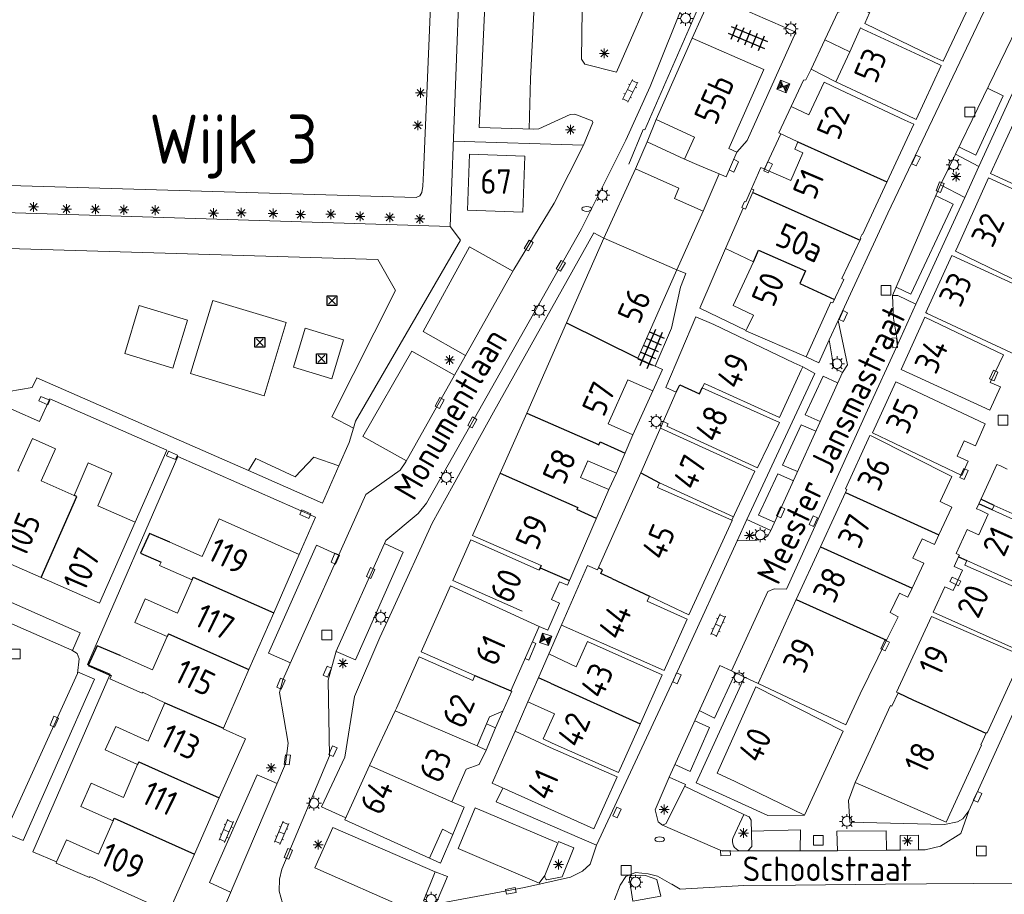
# Model space of a CAD drawing. Extents: x 168769 to 512904, y 516715 to 1559940.
# Tile 44 of 186: x 168934 to 169034, y 519333 to 519422. Entities that reach past the tile are written whole.
import ezdxf

# ---------------------------------------------------------------- set-up
doc = ezdxf.new("R2010")
doc.units = 0
doc.header["$MEASUREMENT"] = 0
doc.layers.get('0').update_dxf_attribs({"linetype": 'CONTINUOUS'})
for name, color, linetype, lineweight in [('B01_HOOFDGEBOUW', 10, 'CONTINUOUS', 0), ('B02_bijgebouw', 12, 'CONTINUOUS', 0), ('B07_scheidingsmuur', 14, 'CONTINUOUS', 25), ('Q04_wegmarkering', 7, 'CONTINUOUS', 0), ('Q21_LANTAARNPAAL', 7, 'CONTINUOUS', 18), ('Q23_kolk', 7, 'CONTINUOUS', 18), ('Q26_BOOM', 7, 'CONTINUOUS', 18), ('Q28_rioolput', 7, 'CONTINUOUS', 18), ('Q723_RIOOLPUT_DWA', 32, 'CONTINUOUS', 18), ('Q92_BRANDKRAAN', 7, 'CONTINUOUS', 0), ('S02_symb_open_verh', 7, 'CONTINUOUS', 13), ('T01_Muur', 10, 'CONTINUOUS', 0), ('T03_HEK', 34, 'CONTINUOUS', 0), ('T51_CULTUURSCHEIDING', 3, 'CONTINUOUS', 0), ('V00_kant_verharding', 252, 'CONTINUOUS', 0), ('V02_Kant_open_verh', 253, 'CONTINUOUS', 0), ('V06_kant_onverhard', 254, 'CONTINUOUS', 13), ('Z08_Streeknaam', 5, 'CONTINUOUS', 0)]:
    doc.layers.add(name, color=color, linetype=linetype, lineweight=lineweight)
for name, color, linetype in [('B11_dakrand_hoofdgebouw', 20, 'CONTINUOUS'), ('Q34_Speelwerktuig', 32, 'CONTINUOUS'), ('S03_Tegels', 7, 'CONTINUOUS'), ('Z02_Huisnummer', 253, 'CONTINUOUS'), ('Z06_STRAATNAAM', 7, 'CONTINUOUS')]:
    doc.layers.add(name, color=color, linetype=linetype)
doc.styles.add('ISOCP', font='isocp.shx', dxfattribs={"height": 1.8})

# ---------------------------------------------------------------- blocks, each defined once
blk = doc.blocks.new('Q26')
at = {"color": 0}
for p, q in [((-1, 0), (1, 0)), ((-0.7, 0.7), (0.7, -0.7)), ((0.7, 0.7), (-0.7, -0.7)), ((0, 1), (0, -1))]:
    blk.add_line(p, q, dxfattribs=at)
blk = doc.blocks.new('Q21')
at = {"color": 0}
for points in [[(-1.5, 0), (-1, 0)], [(-1.06, 1.06), (-0.71, 0.71)], [(0, 1.5), (0, 1)], [(1.06, 1.06), (0.71, 0.71)], [(1.5, 0), (1, 0)], [(-1.06, -1.06), (-0.71, -0.71)], [(0, -1.5), (0, -1)], [(1.06, -1.06), (0.71, -0.71)]]:
    blk.add_lwpolyline(points, dxfattribs=at)
blk.add_circle((0, 0), 1, dxfattribs=at)
blk = doc.blocks.new('Q28')
at = {"color": 0}
blk.add_lwpolyline([(1, 1), (1, -1), (-1, -1), (-1, 1)], close=True, dxfattribs=at)
blk = doc.blocks.new('Q34')
at = {"color": 0}
for p, q in [((-0.7, 0.7), (0.7, -0.7)), ((0.7, 0.7), (-0.7, -0.7))]:
    blk.add_line(p, q, dxfattribs=at)
blk.add_lwpolyline([(1, 1), (1, -1), (-1, -1), (-1, 1)], close=True, dxfattribs=at)
blk = doc.blocks.new('Q23')
at = {"color": 0}
blk.add_lwpolyline([(0.99, -0.5), (-0.99, -0.5), (-0.99, 0.5), (0.99, 0.5), (0.99, -0.5)], dxfattribs=at)
blk = doc.blocks.new('Q92')
at = {"color": 0}
blk.add_ellipse((0, 0), major_axis=(-0.991, 0), ratio=0.499983, start_param=1.570796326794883, end_param=7.853981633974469, dxfattribs=at)
blk = doc.blocks.new('S022')
at = {"color": 0}
for p, q in [((0.31, -2.3), (0.31, 2.3)), ((0.31, 2.1), (1.51, 2.1)), ((1.51, -2.3), (1.51, 2.3)), ((0.01, 1.15), (0.31, 1.15)), ((0.31, 0), (1.51, 0)), ((1.51, 1.05), (1.81, 1.05)), ((0.01, -1.15), (0.31, -1.15)), ((1.51, -1.05), (1.81, -1.05)), ((0.31, -2.1), (1.51, -2.1))]:
    blk.add_line(p, q, dxfattribs=at)
blk = doc.blocks.new('Q723')
for points in [[(-1, 1), (1, -1)], [(-1, -1), (1, 1)], [(-1, -1), (1, -1), (1, 1), (-1, 1), (-1, -1)], [(0.8, 0.8), (-0.8, 0.8)], [(0.6, 0.6), (-0.6, 0.6)], [(0.4, 0.4), (-0.4, 0.4)], [(0.2, 0.2), (-0.2, 0.2)], [(0.8, -0.8), (-0.8, -0.8)], [(0.6, -0.6), (-0.6, -0.6)], [(0.4, -0.4), (-0.4, -0.4)], [(0.2, -0.2), (-0.2, -0.2)]]:
    blk.add_lwpolyline(points)
blk = doc.blocks.new('TEGELS6')
for points in [[(-4, 0.75), (4, 0.75)], [(-3, -1.6), (-3, 1.6)], [(-1.5, -1.6), (-1.5, 1.6)], [(0, -1.6), (0, 1.6)], [(1.5, -1.6), (1.5, 1.6)], [(3, -1.6), (3, 1.6)], [(-4, -0.75), (4, -0.75)]]:
    blk.add_lwpolyline(points)

msp = doc.modelspace()

# ---------------------------------------------------------------- linework, layer by layer
at = {"layer": 'B01_HOOFDGEBOUW'}
for p, q in [((169002.11, 519420.21), (169009.38, 519417.03)), ((169009.38, 519417.03), (169005.84, 519408.99)), ((169005.84, 519408.99), (169006.66, 519408.63)), ((169006.66, 519408.63), (169005.56, 519406.11)), ((169000.76, 519404.94), (168996.33, 519406.93)), ((169004.85, 519406.42), (169003.21, 519402.62)), ((169005.56, 519406.11), (169004.85, 519406.42)), ((169000.29, 519403.89), (169000.76, 519404.94)), ((169003.21, 519402.62), (169000.29, 519403.89)), ((169000.55, 519396.65), (168996.58, 519387.65)), ((169006.27, 519393.01), (169008.34, 519392.05)), ((169008.34, 519392.05), (169007.69, 519390.7)), ((169007.69, 519390.7), (169007.56, 519390.43)), ((169007.56, 519390.43), (169013.69, 519387.79)), ((168996.58, 519387.65), (168999.07, 519386.52)), ((168999.07, 519386.52), (168998.09, 519384.33)), ((168995.55, 519385.47), (168993.54, 519381)), ((168998.09, 519384.33), (168995.55, 519385.47)), ((168993.54, 519381), (168996.08, 519379.85)), ((168996.08, 519379.85), (168994.39, 519375.97)), ((169020.31, 519379.75), (169028.53, 519375.61)), ((168991.5, 519377.23), (168990.75, 519375.53)), ((168994.39, 519375.97), (168991.5, 519377.23)), ((168990.75, 519375.53), (168993.64, 519374.31)), ((169006.3, 519371.52), (168998.78, 519374.99)), ((168993.64, 519374.31), (168989.41, 519364.58)), ((168998.56, 519374.51), (169006.14, 519371.17)), ((169015.32, 519368.83), (169015.15, 519368.47)), ((168988.6, 519364.93), (168987.8, 519363.1)), ((168989.41, 519364.58), (168988.6, 519364.93)), ((168974.55, 519357.79), (168977.51, 519364.5)), ((168977.51, 519364.5), (168986.54, 519360.38)), ((168988.61, 519362.75), (168987.41, 519360)), ((168987.8, 519363.1), (168988.61, 519362.75)), ((168983.65, 519353.83), (168986.54, 519360.38)), ((168987.41, 519360), (168986.54, 519360.38)), ((168980, 519355.37), (168974.55, 519357.79)), ((168982.85, 519351.76), (168983.75, 519353.79)), ((168983.75, 519353.79), (168983.65, 519353.83)), ((168981.5, 519351.19), (168982.85, 519351.76)), ((168980.22, 519348.22), (168981.5, 519351.19)), ((168980.45, 519346.35), (168981.13, 519347.8)), ((168987.87, 519348.52), (168987.87, 519348.52)), ((168977.66, 519342.54), (168979.11, 519345.86)), ((168979.11, 519345.86), (168980.45, 519346.35)), ((168978.91, 519342.01), (168977.66, 519342.54)), ((168977.74, 519339.23), (168978.91, 519342.01)), ((168966.78, 519340.71), (168975.38, 519336.81)), ((168975.38, 519336.81), (168976.72, 519339.76)), ((168976.72, 519339.76), (168977.74, 519339.23))]:
    msp.add_line(p, q, dxfattribs=at)
for points in [[(169016.73, 519415.77), (169018.13, 519418.82), (169015.58, 519420.05), (169016.94, 519422.91), (169017.07, 519422.85), (169017.61, 519423.99), (169020.15, 519422.78), (169022.46, 519427.74), (169019.58, 519429.07), (169021.08, 519432.42), (169022.87, 519431.61), (169024.57, 519435)], [(169020.15, 519422.78), (169019.65, 519421.7), (169026.73, 519418.29), (169027.64, 519417.86), (169030.55, 519424.03), (169033.65, 519430.74), (169032.75, 519431.16), (169028.64, 519433.01)], [(169016.73, 519415.77), (169023.96, 519412.37), (169024.89, 519411.93), (169027.44, 519417.44), (169026.53, 519417.86), (169019.46, 519421.14), (169019.21, 519421.26), (169018.13, 519418.82)], [(168998.45, 519411.92), (169002.11, 519420.21), (169002.11, 519420.21)], [(169013.7, 519387.79), (169016.08, 519393.05), (169016.22, 519393.37), (169016.42, 519393.28), (169017.53, 519395.65), (169017.33, 519395.75), (169019.26, 519399.82), (169019.19, 519399.85), (169019.38, 519400.26), (169019.43, 519400.24), (169024.64, 519411.46), (169023.73, 519411.88), (169017.14, 519414.97), (169015.54, 519415.74), (169013.97, 519412.42), (169012.17, 519413.27), (169010.9, 519410.59), (169012.86, 519409.66), (169012.54, 519408.93), (169013.37, 519408.56), (169012.14, 519405.74), (169009.1, 519407.07), (169008.15, 519404.89), (169008.39, 519404.78), (169007.53, 519402.81), (169007.29, 519402.91), (169005.5, 519398.83), (169008.33, 519397.45), (169006.27, 519393.01)], [(169001.33, 519407.91), (169002.33, 519410.14), (168998.45, 519411.92)], [(169043.19, 519408.15), (169042.99, 519407.73), (169034.78, 519411.53), (169032.46, 519406.44), (169040.78, 519402.62), (169040.56, 519402.17), (169041.4, 519401.77), (169041.34, 519401.64), (169041.46, 519401.58), (169042.42, 519401.14), (169043.73, 519403.97), (169041.83, 519404.87), (169042.96, 519407.25), (169043.76, 519406.86), (169044.15, 519407.71)], [(168996.33, 519406.93), (168997.53, 519409.65)], [(168997.53, 519409.65), (169001.33, 519407.91)], [(168984.88, 519402.51), (168979.26, 519402.73), (168979.45, 519408.4), (168985.08, 519408.2), (168984.88, 519402.51)], [(169002.81, 519407.25), (169001.33, 519407.91)], [(169002.81, 519407.25), (169004.85, 519406.42)], [(168989.33, 519391.26), (168993.13, 519399.87)], [(168993.13, 519399.87), (169000.55, 519396.65)], [(169003.12, 519384.64), (169003.34, 519385.1), (169010.97, 519381.63), (169013.19, 519386.44), (169013.35, 519386.78), (169012.45, 519387.2), (169012.45, 519387.2), (169004.32, 519391.07), (169002.48, 519391.86), (168999.42, 519384.68), (169000.49, 519384.21), (168996.89, 519376.01), (168996.89, 519376.01), (168992.48, 519366.12), (168991.46, 519366.57), (168988.85, 519360.61)], [(168985.27, 519382.08), (168989.33, 519391.26)], [(169003.12, 519384.64), (169010.97, 519381.11), (169008.74, 519376.51), (168999.54, 519380.75), (168999.66, 519381), (168999.18, 519381.22)], [(168982.57, 519375.95), (168985.27, 519382.08)], [(168988.81, 519360.52), (168999.24, 519355.89), (169001.59, 519361.11), (168997.53, 519362.94), (168997.76, 519363.46), (169001.77, 519361.56), (169006.17, 519371.16), (169006.14, 519371.17), (169008.49, 519376.18), (168998.88, 519380.55)], [(169020.31, 519379.75), (169020.31, 519379.75), (169020.18, 519379.8), (169017.71, 519374.38), (169017.84, 519374.32), (169017.7, 519374.01)], [(168933.64, 519376.16), (168933.51, 519376.21), (168934.98, 519379.5), (168937.35, 519378.44), (168935.89, 519375.18)], [(168939.23, 519373.7), (168940.67, 519377), (168943.06, 519375.96), (168941.63, 519372.66), (168945.44, 519370.98)], [(168991.45, 519377.16), (168990.77, 519375.6)], [(169035.81, 519357.71), (169026.63, 519361.83), (169027.82, 519364.41), (169028.65, 519364.02), (169029.6, 519366.09), (169028.76, 519366.47), (169029.21, 519367.45), (169029.29, 519367.62), (169028.94, 519367.78), (169030.07, 519370.23), (169030.41, 519370.07), (169031.25, 519369.69), (169032.22, 519371.81), (169031.39, 519372.19), (169031.04, 519372.35), (169031.53, 519373.42), (169033.1, 519376.86), (169033.45, 519376.7), (169034.15, 519376.38)], [(168986.75, 519366.56), (168979.77, 519369.62), (168982.57, 519375.95)], [(168935.89, 519375.18), (168939.23, 519373.7)], [(168998.56, 519374.51), (168998.78, 519374.99)], [(169028.53, 519375.61), (169027.34, 519373.07), (169028.52, 519372.52), (169027.2, 519369.71)], [(169017.7, 519374.01), (169015.32, 519368.83)], [(169041.05, 519369), (169032.82, 519372.68), (169032.61, 519372.23), (169040.87, 519368.52)], [(168945.44, 519370.98), (168941.82, 519362.74), (168935.88, 519365.34)], [(168948.97, 519368.95), (168952.27, 519367.48), (168953.97, 519371.31), (168962.13, 519367.71)], [(169027.2, 519369.71), (169026.75, 519368.7), (169025.49, 519369.29), (169024.56, 519367.32), (169025.67, 519366.8), (169024.49, 519364.26)], [(168984.81, 519361.93), (168977.75, 519365.06), (168979.58, 519369.2), (168986.54, 519366.1)], [(168935.88, 519365.34), (168929.9, 519367.96)], [(168962.13, 519367.71), (168959.53, 519361.76)], [(169015.15, 519368.47), (169012.67, 519363.13)], [(168951.23, 519365.11), (168947.92, 519366.57), (168948.07, 519366.9)], [(169038.45, 519363.28), (169030.05, 519367.07), (169029.84, 519366.61), (169038.23, 519362.91)], [(168949.75, 519361.73), (168951.23, 519365.11)], [(169021.88, 519358.97), (169023.07, 519361.37), (169022.23, 519361.79), (169023.2, 519363.76), (169024.05, 519363.34), (169024.49, 519364.26)], [(168949.75, 519361.73), (168946.45, 519363.17), (168945.41, 519360.79), (168948.71, 519359.35)], [(169012.67, 519363.13), (169008.83, 519354.58), (169017.74, 519350.36), (169019.18, 519353.51), (169021.88, 519358.97)], [(168959.53, 519361.76), (168957.02, 519356.01)], [(168988.85, 519360.61), (168986.4, 519355.01), (168985.37, 519352.72), (168988.1, 519351.49), (168986.96, 519348.93), (168987.87, 519348.52), (168994.61, 519345.53), (168996.83, 519350.49), (168999.05, 519355.46), (168991.44, 519358.84), (168990.29, 519356.26), (168987.6, 519357.55)], [(168948.71, 519359.35), (168947.22, 519355.96)], [(168947.22, 519355.96), (168943.92, 519357.41)], [(168972.02, 519352.06), (168974.32, 519357.28), (168979.78, 519354.87)], [(168957.02, 519356.01), (168954.42, 519350.03)], [(168943.02, 519355.36), (168942.88, 519355.05)], [(168948.46, 519352.62), (168946.2, 519353.7), (168946.15, 519353.6), (168942.88, 519355.05)], [(168979.78, 519354.87), (168980, 519355.37)], [(168946.76, 519348.71), (168948.46, 519352.62)], [(168971.9, 519351.79), (168969.28, 519346.22)], [(168971.9, 519351.79), (168972.02, 519352.06)], [(168980.22, 519348.22), (168971.9, 519351.79)], [(168942.4, 519347.82), (168943.47, 519350.19), (168946.76, 519348.71)], [(168954.42, 519350.03), (168954.38, 519349.96), (168956.66, 519348.94), (168954, 519342.93)], [(168945.69, 519346.35), (168942.4, 519347.82)], [(168944.24, 519342.98), (168945.69, 519346.35)], [(168969.28, 519346.22), (168966.78, 519340.71)], [(168969.28, 519346.22), (168977.66, 519342.54)], [(168943.19, 519340.6), (168939.9, 519342.07), (168940.95, 519344.45), (168944.24, 519342.98)], [(168954, 519342.93), (168951.48, 519337.2)], [(168937.44, 519336.43), (168938.44, 519338.68), (168941.72, 519337.2), (168943.19, 519340.6)], [(168951.48, 519337.2), (168948.88, 519331.31), (168940.83, 519334.93), (168940.78, 519334.83), (168937.39, 519336.31), (168937.44, 519336.43)]]:
    msp.add_lwpolyline(points, dxfattribs=at)
for points in [[(169041.2, 519401.7), (169038.61, 519402.89), (169038.68, 519403.05), (169032.25, 519406.01), (169029.14, 519399.04), (169028.88, 519398.53), (169037.98, 519394.15), (169039.25, 519396.91), (169039.05, 519397.01)], [(169037.87, 519393.89), (169037.84, 519393.83), (169037.24, 519394.1), (169028.52, 519398.1), (169025.86, 519392.29), (169026.02, 519392.21), (169034.52, 519388.23), (169035.57, 519387.76), (169036.34, 519389.44), (169035.31, 519389.91), (169036.89, 519393.37), (169037.92, 519392.9), (169038.28, 519393.69)], [(169032.39, 519382.39), (169033.46, 519384.73), (169032.43, 519385.2), (169033.78, 519388), (169025.78, 519391.82), (169023.35, 519386.51)], [(169029.53, 519375.72), (169030.19, 519377.18), (169029.05, 519377.69), (169029.77, 519379.26), (169030.91, 519378.74), (169031.92, 519380.97), (169023.77, 519384.83), (169022.83, 519385.26), (169020.45, 519380.07)], [(169018.69, 519344.5), (169027.94, 519340.48), (169031.54, 519348.3), (169031.45, 519348.34), (169032.03, 519349.6), (169032.12, 519349.56), (169035.71, 519357.39), (169026.44, 519361.4), (169022.89, 519353.68), (169023.04, 519353.61), (169022.41, 519352.26), (169022.27, 519352.32)], [(169013.54, 519341.18), (169017.46, 519349.74), (169008.59, 519354.22), (169004.66, 519345.44), (169006.49, 519344.62)], [(168987.67, 519348.07), (168984.08, 519349.74), (168981.75, 519344.42), (168992.1, 519339.8), (168994.46, 519345.08)]]:
    msp.add_lwpolyline(points, close=True, dxfattribs=at)
at = {"layer": 'B02_bijgebouw'}
for points in [[(168981.13, 519347.8), (168980.22, 519348.22), (168981.19, 519350.47), (168982.11, 519350.07), (168981.13, 519347.8)], [(168981.19, 519350.47), (168982.11, 519350.07), (168981.13, 519347.8)]]:
    msp.add_lwpolyline(points, dxfattribs=at)
at = {"layer": 'B07_scheidingsmuur'}
for p, q in [((168996.89, 519376.01), (168998.78, 519374.99)), ((168992.99, 519366.14), (168992.57, 519366.33))]:
    msp.add_line(p, q, dxfattribs=at)
for points in [[(169012.86, 519409.66), (169021.91, 519405.58)], [(169008.27, 519404.51), (169019.19, 519399.66)], [(169008.33, 519397.45), (169008.84, 519398.65), (169013.63, 519396.53), (169013.04, 519395.24), (169016.59, 519393.64)], [(168989.33, 519391.26), (168996.58, 519387.65)], [(169000.49, 519384.21), (169000.83, 519384.96), (169002.85, 519384.04)], [(169002.85, 519384.04), (169003.12, 519384.64)], [(168985.27, 519382.08), (168992.28, 519379.01)], [(168992.28, 519379.01), (168992.62, 519378.86), (168992.75, 519379.16), (168994.53, 519378.33), (168995.28, 519378)], [(168982.57, 519375.95), (168990.46, 519372.46)], [(168935.88, 519365.34), (168939.5, 519373.59), (168939.23, 519373.7)], [(169017.7, 519374.01), (169027.2, 519369.71)], [(169032.61, 519372.23), (169031.27, 519372.86)], [(169032.82, 519372.68), (169031.48, 519373.31)], [(168990.46, 519372.46), (168990.37, 519372.26)], [(168992.36, 519371.36), (168990.37, 519372.26)], [(169015.15, 519368.47), (169024.49, 519364.26)], [(169029.21, 519367.45), (169030.05, 519367.07)], [(168986.65, 519366.34), (168989.61, 519365.05)], [(168993.92, 519365.24), (168992.82, 519365.75), (168992.99, 519366.14)], [(168951.23, 519365.11), (168951.34, 519365.38), (168959.53, 519361.76)], [(168993.92, 519365.24), (168997.76, 519363.46)], [(169012.67, 519363.13), (169021.88, 519358.97)], [(168948.83, 519359.63), (168948.71, 519359.35)], [(168948.83, 519359.63), (168957.02, 519356.01)], [(168980, 519355.37), (168983.65, 519353.83)], [(168987.69, 519354.6), (168986.46, 519355.16)], [(168987.69, 519354.61), (168996.81, 519350.46)], [(169023.04, 519353.61), (169024.62, 519352.89)], [(168948.46, 519352.62), (168954.42, 519350.03)], [(169024.62, 519352.89), (169025.77, 519352.36)], [(169025.77, 519352.36), (169027.46, 519351.59), (169031.99, 519349.52)], [(168945.81, 519346.61), (168945.69, 519346.35)], [(168945.81, 519346.61), (168954, 519342.93)], [(168943.19, 519340.6), (168943.3, 519340.87), (168951.48, 519337.2)]]:
    msp.add_lwpolyline(points, dxfattribs=at)
at = {"layer": 'B11_dakrand_hoofdgebouw', "flags": 128}
for points in [[(168948.97, 519368.95), (168946.9, 519369.84), (168945.97, 519367.84), (168948.07, 519366.9)], [(168943.92, 519357.41), (168941.56, 519358.42), (168940.65, 519356.39), (168943.02, 519355.36)]]:
    msp.add_lwpolyline(points, dxfattribs=at)
at = {"layer": 'B11_dakrand_hoofdgebouw'}
for points in [[(168986.65, 519366.34), (168986.54, 519366.1)], [(168986.75, 519366.56), (168986.65, 519366.34)]]:
    msp.add_lwpolyline(points, dxfattribs=at)
at = {"layer": 'Q04_wegmarkering'}
for points in [[(168985.67, 519416.11), (168986.15, 519426.21)], [(168985.67, 519416.11), (168985.51, 519410.95)], [(169030.94, 519408.3), (169033.74, 519414.36), (169032.14, 519415.14)], [(169029.23, 519409.14), (169030.94, 519408.3)], [(169024.34, 519394.17), (169028.66, 519403.34), (169026.87, 519404.19)], [(168979.46, 519398.97), (168974.74, 519390.38)], [(168979.46, 519398.97), (168983.86, 519396.5)], [(169022.85, 519394.87), (169024.34, 519394.17)], [(168974.74, 519390.38), (168979.06, 519387.95)], [(168973.59, 519388.37), (168968.61, 519379.7)], [(168973.59, 519388.37), (168977.93, 519385.93)], [(169013.58, 519381.91), (169015.41, 519385.82), (169016.9, 519385.14)], [(169015.12, 519381.21), (169013.58, 519381.91)], [(169011.3, 519376.78), (169013.18, 519380.89), (169014.69, 519380.25)], [(168968.61, 519379.7), (168973.04, 519377.22)], [(169012.82, 519376.13), (169011.3, 519376.78)], [(169008.86, 519371.68), (169010.8, 519375.9), (169012.4, 519375.2)], [(169010.48, 519370.97), (169008.86, 519371.68)], [(168966.14, 519367.63), (168963.87, 519368.64), (168959.01, 519357.65), (168961.23, 519356.67)], [(168965.89, 519357.82), (168967.84, 519356.97), (168972.69, 519367.92), (168970.81, 519368.8)], [(168939.07, 519357.92), (168939.84, 519359.73), (168923.48, 519366.95), (168922.68, 519365.11)], [(168932.19, 519339.39), (168934.06, 519338.59), (168941.29, 519355.02), (168939.58, 519355.76)], [(169002.82, 519351.81), (169004.38, 519351.04), (169006.51, 519355.67)], [(169002.36, 519350.79), (169003.86, 519350.11), (169001.89, 519345.61), (169000.34, 519346.35)], [(168959.88, 519344.4), (168957.85, 519345.3), (168953, 519334.35), (168955.14, 519333.34)], [(169001.33, 519344.13), (169007.36, 519341.24)], [(168987.1, 519335.05), (168986.54, 519334.28), (168978.3, 519337.8), (168980.04, 519341.94), (168988.32, 519338.41)], [(168965.56, 519339.94), (168963.72, 519335.83), (168973.26, 519331.62)], [(168965.56, 519339.94), (168975.96, 519335.43)], [(169006.94, 519337.54), (169005.18, 519337.51), (168999.09, 519340.16)], [(169016.88, 519337.57), (169021.87, 519337.61)], [(169007.78, 519337.55), (169013.1, 519337.55)]]:
    msp.add_lwpolyline(points, dxfattribs=at)
at = {"layer": 'T01_Muur'}
for p, q in [((169016.73, 519415.77), (169014.2, 519417.04)), ((168985.37, 519352.72), (168984.08, 519349.74))]:
    msp.add_line(p, q, dxfattribs=at)
for points in [[(169012.17, 519413.27), (169013.41, 519415.92), (169013.66, 519415.96), (169014.2, 519417.04), (169014.2, 519417.04)], [(169003.21, 519402.62), (169000.55, 519396.65)], [(169007.59, 519390.49), (169002.88, 519392.76), (169005.5, 519398.83)], [(168998.09, 519384.33), (168996.08, 519379.85)], [(168994.39, 519375.97), (168993.64, 519374.31)], [(168975.38, 519336.81), (168976.49, 519336.31), (168977.74, 519339.23)]]:
    msp.add_lwpolyline(points, dxfattribs=at)
at = {"layer": 'T03_HEK'}
msp.add_lwpolyline([(168922.46, 519403.61), (168922.42, 519402.77), (168977.47, 519401.04), (168978.49, 519428.08)], dxfattribs=at)
at = {"layer": 'T51_CULTUURSCHEIDING'}
for points in [[(168967.66, 519380.54), (168965.44, 519381.69), (168971.93, 519394.55), (168970.14, 519397.69), (168927.96, 519398.95), (168922.96, 519398.29), (168919.64, 519390.88)], [(168966.16, 519376.71), (168963.62, 519377.58), (168961.72, 519375.59), (168957.73, 519377.47), (168956.96, 519376.22)]]:
    msp.add_lwpolyline(points, dxfattribs=at)
at = {"layer": 'V00_kant_verharding'}
for points in [[(169034.54, 519428.74), (169021.99, 519402.4), (169016.96, 519391.5)], [(169037.96, 519427.15), (169028.89, 519408.42)], [(169031.27, 519407.15), (169040.54, 519427.44), (169041.8, 519426.93)], [(168992.37, 519338.14), (168991.73, 519336.2), (168990.94, 519335.47), (168989.74, 519334.86), (168985.06, 519333.81), (168964.85, 519330.06), (168963.25, 519329.9), (168962.5, 519330.02), (168961.2, 519330.96), (168960.43, 519332.23), (168960.08, 519333.44), (168960.13, 519334.68), (168960.37, 519335.69), (168965.22, 519347.21), (168965.06, 519354.9), (168965.9, 519357.85), (168970.95, 519369.11), (168974.22, 519371.88), (168975.07, 519372.92), (168990.8, 519400.75), (168995.34, 519409.84), (168997.82, 519415.3), (169001.67, 519424.86), (169002.6, 519425.95)], [(168991.05, 519409.33), (168992.01, 519411.63), (168991.92, 519411.8), (168990.18, 519412.48), (168989.68, 519412.44), (168986.51, 519411), (168985.99, 519410.94), (168980.43, 519411.11), (168981.15, 519426.45), (168990.83, 519425.99), (168990.95, 519425.61), (168990.85, 519418.08), (168991.18, 519417.56), (168994.41, 519416.75), (168998.63, 519426.48)], [(168995.66, 519407.41), (168997.13, 519410.91), (168997.3, 519410.87), (169003.22, 519424.49)], [(168998.45, 519411.92), (168997.53, 519409.65)], [(168977.8, 519409.74), (168991.05, 519409.33)], [(168983.96, 519396.67), (168988.05, 519403.42), (168991.05, 519409.33)], [(169028.89, 519408.42), (169027.35, 519405.3)], [(169028.89, 519408.42), (169031.27, 519407.15)], [(168996.33, 519406.93), (168993.13, 519399.87)], [(169029.84, 519404.02), (169031.27, 519407.15)], [(169027.35, 519405.3), (169022.49, 519394.03)], [(169027.35, 519405.3), (169029.84, 519404.02)], [(169024.87, 519393.17), (169029.84, 519404.02)], [(168977.47, 519401.04), (168978.52, 519399.65), (168967.87, 519381.25), (168967.66, 519380.54), (168967.22, 519379.07)], [(168993.13, 519399.87), (168992.11, 519400.42), (168981.9, 519382.17), (168977.79, 519374.74), (168975.64, 519370.88), (168971.74, 519362.34), (168970.33, 519359.26), (168967.76, 519353.25), (168966.76, 519347.07), (168964.38, 519342.03), (168966.88, 519340.92)], [(168983.96, 519396.67), (168972.99, 519377.13)], [(169022.49, 519394.03), (169023.01, 519394.03), (169024.87, 519393.17)], [(169022.49, 519394.03), (169022.59, 519391.74), (169023.01, 519389.09)], [(168966.16, 519376.71), (168964.48, 519372.91), (168956.96, 519376.22), (168935.43, 519385.67), (168934.95, 519384.67), (168932.58, 519384.26), (168911.34, 519393.53)], [(168944.39, 519388.12), (168945.85, 519393.01), (168950.75, 519391.52)], [(168960.8, 519391.29), (168953.33, 519393.54), (168951.08, 519386.09), (168958.55, 519383.83), (168960.8, 519391.29)], [(169024.87, 519393.17), (169023.01, 519389.09)], [(168945.44, 519370.98), (168948.65, 519378.29), (168936.76, 519383.51), (168935.71, 519381.23), (168912.17, 519391.58), (168909.7, 519385.85)], [(168949.28, 519386.65), (168950.75, 519391.52)], [(168965.44, 519385.57), (168966.64, 519389.52), (168962.74, 519390.7), (168961.54, 519386.74), (168965.44, 519385.57)], [(169016.96, 519391.5), (169016.05, 519389.52)], [(169017.38, 519386.19), (169017.89, 519387), (169016.96, 519391.5)], [(169023.01, 519389.09), (169019.95, 519382.39), (169011.68, 519364.18), (169010.44, 519364.21), (169009.8, 519363.94), (169006.11, 519355.86)], [(169016.05, 519389.52), (169014.98, 519387.2), (169013.7, 519387.79)], [(169016.05, 519389.52), (169016.51, 519386.68), (169017.38, 519386.19)], [(168949.28, 519386.65), (168944.39, 519388.12)], [(169013.35, 519386.78), (169014.58, 519386.09), (169008.6, 519373.29), (169007.66, 519371.25)], [(169017.38, 519386.19), (169010.11, 519370.14)], [(168966.16, 519376.71), (168967.22, 519379.07)], [(169030.26, 519341.62), (169037.21, 519356.93), (169047.09, 519378.93), (169045.96, 519379.61)], [(168940.59, 519356.51), (168949.78, 519377.67), (168963.78, 519371.5), (168962.13, 519367.71)], [(168933.05, 519330.66), (168934.53, 519329.31), (168937.07, 519328.61), (168949.1, 519328.91), (168951.88, 519329.53), (168953.9, 519331.15), (168954.72, 519332.34), (168960.74, 519346.39), (168961, 519348.5), (168960.13, 519353.65), (168960.46, 519354.95), (168968.91, 519373.81), (168972.41, 519376.26), (168972.99, 519377.13)], [(168907.8, 519371.62), (168939, 519357.96), (168939.53, 519357.62), (168939.74, 519357.09), (168939.56, 519355.6), (168931.58, 519338.05)], [(169007.66, 519371.25), (169006.68, 519369.09)], [(169007.66, 519371.25), (169010.11, 519370.14)], [(169010.11, 519370.14), (169009.8, 519369.59), (169009.25, 519369.26), (169008.67, 519369.15), (169007.58, 519369.13), (169006.68, 519369.09)], [(169006.68, 519369.09), (169000.82, 519356.28), (169000, 519354.52), (168992.37, 519338.14)], [(168940.59, 519356.51), (168942.89, 519355.51), (168935.04, 519337.45), (168937.44, 519336.43)], [(168999.75, 519345.06), (169004.91, 519356.4), (169006.11, 519355.86)], [(169006.11, 519355.86), (169007.44, 519355.23)], [(169013.54, 519341.18), (169009.79, 519341.15), (169002.52, 519344.47), (169007.44, 519355.23)], [(169007.44, 519355.23), (169008.83, 519354.58)], [(168999.75, 519345.06), (169001.41, 519344.3), (168999.46, 519340.33), (168999.09, 519340.16), (168998.65, 519340.5), (168998.33, 519341.73)], [(168999.75, 519345.06), (168998.33, 519341.73)], [(168992.37, 519338.14), (168982.17, 519342.53), (168982.83, 519343.93)], [(169018.69, 519344.5), (169018.01, 519342.67), (169018.13, 519340.48), (169027.77, 519340.24), (169029.08, 519340.52), (169029.63, 519340.82), (169030.26, 519341.62)], [(169025.11, 519337.64), (169025.79, 519337.64), (169027.35, 519338.04), (169029.43, 519339.31), (169030.26, 519341.62)], [(169007.36, 519341.24), (169006.28, 519338.91)], [(169007.89, 519341.01), (169007.36, 519341.24)], [(169008.11, 519340.68), (169007.89, 519341.01)], [(169008.16, 519337.98), (169008.11, 519340.68)], [(169008.12, 519339.57), (169013.12, 519339.68), (169013.1, 519337.55), (169016.88, 519337.57), (169016.83, 519339.57), (169021.85, 519339.6), (169021.87, 519337.61), (169023.27, 519337.62)], [(169025.11, 519337.64), (169025.11, 519339.14), (169023.27, 519339.12), (169023.27, 519337.62)], [(168990.08, 519337.85), (168988.86, 519334.91), (168987.33, 519334.62), (168987.21, 519334.68), (168987.12, 519334.88), (168987.1, 519335.05), (168988.51, 519338.51), (168990.08, 519337.85)], [(169007.78, 519337.55), (169008.16, 519337.98)], [(169023.27, 519337.62), (169025.11, 519337.64)], [(169006.94, 519337.54), (169007.78, 519337.55)], [(168977.22, 519334.95), (168976.15, 519332.48), (168975.7, 519332.15), (168974.76, 519332.48), (168975.96, 519335.43), (168977.22, 519334.95)], [(168994.2, 519332.58), (168994.76, 519334.06), (168995.36, 519334.96), (168996.35, 519335.35), (168997.61, 519335.23), (168998.58, 519334.99), (169000, 519334.17), (169000.03, 519334.16), (169000.89, 519333.65), (169007.37, 519334.03), (169012.62, 519334.06), (169021.78, 519334.17), (169025.94, 519334.2), (169030.75, 519334.23), (169035.5, 519334.27), (169040.37, 519333.68)], [(168998.92, 519332.93), (168998.52, 519334.64), (168997.36, 519335.04), (168995.98, 519335.08), (168995.82, 519334.97), (168995.73, 519334.85), (168995.71, 519334.63), (168996.07, 519332.42), (168998.92, 519332.93)]]:
    msp.add_lwpolyline(points, dxfattribs=at)
msp.add_lwpolyline([(169006.28, 519338.91, 0.446014), (169006.94, 519337.54)], format="xyb", dxfattribs=at)
at = {"layer": 'V02_Kant_open_verh'}
for p, q in [((169014.2, 519417.04), (169015.58, 519420.05)), ((169007.56, 519403.55), (169008.15, 519404.89))]:
    msp.add_line(p, q, dxfattribs=at)
for points in [[(169006.66, 519408.63), (169007.71, 519409.79), (169012.64, 519420.83), (169004.08, 519424.58), (169002.11, 519420.21)], [(169009.46, 519406.91), (169011.13, 519410.48), (169011.13, 519410.48)], [(169006.34, 519407.9), (169006.83, 519407.64), (169006.35, 519406.59), (169005.86, 519406.81)], [(169007.29, 519402.91), (169007.15, 519402.99), (169007.41, 519403.61), (169007.56, 519403.55)], [(169000.55, 519396.65), (169001.46, 519396.29), (169000.9, 519394.89), (169000, 519390.7), (168998.34, 519386.86)], [(168985.85, 519358.8), (168986.2, 519358.64), (168985.48, 519356.96), (168985.11, 519357.12)], [(168982.11, 519350.07), (168982.85, 519351.76)]]:
    msp.add_lwpolyline(points, dxfattribs=at)
at = {"layer": 'V06_kant_onverhard'}
msp.add_lwpolyline([(168925.74, 519411.2), (168925.88, 519406.45), (168925.99, 519405.98), (168926.21, 519405.67), (168926.48, 519405.46), (168926.9, 519405.41), (168974.02, 519404.02), (168974.41, 519404.16), (168974.59, 519404.52), (168974.72, 519405.15), (168974.78, 519406.52), (168975.62, 519426.72)], dxfattribs=at)

# ---------------------------------------------------------------- block references
at = {"layer": 'Q21_LANTAARNPAAL', "xscale": 0.5, "yscale": 0.5}
for p in [(169001.43, 519422.22), (169012.14, 519421.16), (169028.7, 519407.34), (168992.97, 519404.23), (168986.54, 519392.52), (169016.84, 519387.1), (168977.1, 519375.53), (169009.03, 519369.69), (168970.42, 519361.3), (169006.87, 519355.17), (168963.63, 519342.4), (169017.85, 519340.55), (168996.34, 519334.37), (168975.55, 519332.62)]:
    msp.add_blockref('Q21', p, dxfattribs=at)
at = {"layer": 'Q21_LANTAARNPAAL', "xscale": 0.5, "yscale": 0.5, "zscale": 0.5}
msp.add_blockref('Q21', (168998.44, 519381.22), dxfattribs=at)
at = {"layer": 'Q23_kolk'}
for p, xscale, yscale, rotation in [((169024.88, 519407.77), 0.5, 0.5, 65.34217618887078), ((169009.82, 519407.06), 0.4999999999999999, 0.4999999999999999, 64.24404861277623), ((169027.32, 519405.05), 0.4999999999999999, 0.4999999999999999, 249.1666298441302), ((168985.48, 519399.12), 0.5, 0.5, 240.196337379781), ((168988.74, 519397.05), 0.5, 0.5, 240.4474753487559), ((169017.47, 519391.94), 0.5, 0.5, 65.6701232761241), ((169022.7, 519389.23), 0.4999999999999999, 0.4999999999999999, 95.39335824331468), ((169032.78, 519385.9), 0.5, 0.5, 65.90190514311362), ((168936.2, 519383.35), 0.5, 0.5, 336.7505000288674), ((168976.42, 519383.1), 0.5, 0.5, 60.69855909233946), ((168979.74, 519381.13), 0.5, 0.5, 60.54367922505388), ((168949.19, 519377.77), 0.5, 0.5, 156.5581287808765), ((169029.75, 519375.88), 0.5, 0.5, 64.99612296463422), ((168962.75, 519371.8), 0.4999999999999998, 0.4999999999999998, 156.094369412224), ((169011.1, 519371.99), 0.5, 0.5, 65.70938514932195), ((169014.43, 519371.08), 0.4999999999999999, 0.4999999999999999, 65.47760674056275), ((168965.8, 519367.28), 0.4999999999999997, 0.4999999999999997, 246.5581287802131), ((168969.4, 519365.81), 0.4999999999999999, 0.4999999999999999, 246.2867736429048), ((169028.87, 519364.96), 0.5000000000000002, 0.5000000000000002, 153.7624598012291), ((169021.72, 519358.44), 0.4999999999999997, 0.4999999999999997, 244.5329513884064), ((168964.99, 519355.77), 0.5, 0.5, 66.42242229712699), ((169000.55, 519355.09), 0.5, 0.5, 66.03751102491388), ((168960.27, 519354.55), 0.5, 0.5, 66.479113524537), ((168937.21, 519350.69), 0.4999999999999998, 0.4999999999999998, 246.0375110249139), ((168965.56, 519347.69), 0.5, 0.5, 246.422422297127), ((168960.92, 519346.81), 0.4999999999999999, 0.4999999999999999, 262.8749836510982), ((169031.13, 519343.05), 0.4999999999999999, 0.4999999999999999, 65.05336973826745), ((168994.45, 519341.45), 0.5, 0.5, 65.86258932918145), ((168961.03, 519337.25), 0.4999999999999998, 0.4999999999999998, 248.1985905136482), ((169005.5, 519337.32), 0.5, 0.5, 183.3184043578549), ((168983.65, 519333.48), 0.5, 0.5, 191.0564129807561)]:
    msp.add_blockref('Q23', p, dxfattribs=dict(at, xscale=xscale, yscale=yscale, rotation=rotation))
at = {"layer": 'Q26_BOOM', "xscale": 0.5, "yscale": 0.5}
for p in [(168993.16, 519418.66), (168974.46, 519414.65), (168974.2, 519411.35), (168989.73, 519410.9), (169028.94, 519406.13), (168935.11, 519403.04), (168938.46, 519402.83), (168941.39, 519402.81), (168944.29, 519402.75), (168947.49, 519402.72), (168953.41, 519402.41), (168956.23, 519402.44), (168959.47, 519402.38), (168962.27, 519402.26), (168965.34, 519402.31), (168968.32, 519402.08), (168971.34, 519401.99), (168974.4, 519401.82), (168977.43, 519387.48), (169007.94, 519369.63), (168966.56, 519356.62), (168959.27, 519345.98), (168999.26, 519341.76), (169007.33, 519339.36), (168964.05, 519338.18), (169024.01, 519338.57), (168988.5, 519336.16)]:
    msp.add_blockref('Q26', p, dxfattribs=at)
at = {"layer": 'Q28_rioolput', "xscale": 0.5, "yscale": 0.5}
for p in [(169030.35, 519412.7), (169021.81, 519394.56), (169033.72, 519381.36), (168964.93, 519359.5), (168933.24, 519357.57), (169014.93, 519338.62), (169031.52, 519337.54), (168995.39, 519335.57)]:
    msp.add_blockref('Q28', p, dxfattribs=at)
at = {"layer": 'Q34_Speelwerktuig', "xscale": 0.5, "yscale": 0.5}
for p in [(168965.46, 519393.51), (168958.12, 519389.27), (168964.39, 519387.61)]:
    msp.add_blockref('Q34', p, dxfattribs=at)
at = {"layer": 'Q723_RIOOLPUT_DWA'}
for p, xscale, yscale, zscale, rotation in [((169011.38, 519415.3), 0.4999999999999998, 0.4999999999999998, 0.4999999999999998, 248.031933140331), ((168987.19, 519359.07), 0.5, 0.5, 0.5, 251.189345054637)]:
    msp.add_blockref('Q723', p, dxfattribs=dict(at, xscale=xscale, yscale=yscale, zscale=zscale, rotation=rotation))
at = {"layer": 'Q92_BRANDKRAAN', "xscale": 0.5, "yscale": 0.5}
for p in [(168991.38, 519402.84), (168998.79, 519338.72)]:
    msp.add_blockref('Q92', p, dxfattribs=at)
at = {"layer": 'S02_symb_open_verh'}
for p, xscale, yscale, rotation in [((168996.2, 519414.64), 0.4999999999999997, 0.4999999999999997, 153.0895963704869), ((169004.33, 519360.68), 0.4999999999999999, 0.4999999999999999, 335.6302678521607), ((168955.12, 519339.41), 0.4999999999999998, 0.4999999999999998, 156.6280639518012), ((168960.76, 519339.21), 0.5, 0.5, 157.14157567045)]:
    msp.add_blockref('S022', p, dxfattribs=dict(at, xscale=xscale, yscale=yscale, rotation=rotation))
at = {"layer": 'S03_Tegels', "xscale": 0.5, "yscale": 0.5, "zscale": 0.25}
for p, rotation in [((169007.76, 519420.28), 337.3801350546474), ((168997.95, 519388.61), 66.8014094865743)]:
    msp.add_blockref('TEGELS6', p, dxfattribs=dict(at, rotation=rotation))

# ---------------------------------------------------------------- texts
at = {"layer": 'Z02_Huisnummer', "style": 'ISOCP'}
for s, rotation, p in [('53', 67, (169020.77, 519415.48)), ('55b', 66, (169004.49, 519411.24)), ('52', 67, (169016.98, 519409.7)), ('51', 67, (169014.55, 519403.63)), ('32', 65, (169032.65, 519398.78)), ('50a', 335.9339, (169010.38, 519399.23)), ('50', 67, (169010.36, 519392.74)), ('33', 65, (169029.37, 519392.69)), ('56', 66, (168996.69, 519390.99)), ('34', 65, (169026.88, 519385.9)), ('49', 67, (169006.79, 519384.37)), ('57', 66, (168993.09, 519381.57)), ('35', 65, (169023.97, 519379.8)), ('48', 67, (169004.58, 519378.96)), ('58', 66, (168989.07, 519374.64)), ('47', 67, (169002.36, 519374.11)), ('36', 65, (169021.06, 519373.98)), ('105', 66.7863, (168934.25, 519367.26)), ('59', 66, (168986.3, 519367.99)), ('37', 65, (169019.07, 519368.14)), ('45', 67, (168999.18, 519366.99)), ('21', 66, (169033.81, 519367.33)), ('107', 66.7863, (168940.3, 519363.79)), ('119', 333.8665, (168952.63, 519367.27)), ('60', 66, (168983.66, 519362.58)), ('38', 65, (169016.55, 519362.61)), ('20', 66, (169031.19, 519361.05)), ('44', 67, (168994.73, 519358.86)), ('117', 333.8665, (168951.27, 519360.57)), ('61', 66, (168982.14, 519356.21)), ('39', 65, (169013.49, 519355.47)), ('19', 65.7842, (169027.31, 519355.16)), ('115', 333.8665, (168949.24, 519354.9)), ('43', 67, (168992.93, 519352.9)), ('62', 66, (168978.81, 519349.83)), ('42', 67, (168990.58, 519347.91)), ('113', 333.8665, (168947.78, 519348.35)), ('40', 65.2953, (169008.96, 519346.35)), ('18', 65.7997, (169025.84, 519345.24)), ('63', 66, (168976.46, 519344.29)), ('41', 66.7235, (168987.52, 519342.52)), ('64', 65.6571, (168970.44, 519341.04)), ('111', 333.8665, (168945.89, 519342.53)), ('109', 336.6626, (168941.7, 519336.22))]:
    msp.add_text(s, height=2.5, rotation=rotation, dxfattribs=at).set_placement(p)
msp.add_text('67', height=2.5, dxfattribs=at).set_placement((168980.56, 519404.38))
at = {"layer": 'Z06_STRAATNAAM', "style": 'ISOCP'}
for s, rotation, p in [('Meester Jansmastraat', 64.5854, (169010.84, 519364.47)), ('Monumentlaan', 60.0483, (168973.79, 519373.03))]:
    msp.add_text(s, height=2.5, rotation=rotation, dxfattribs=at).set_placement(p)
msp.add_text('Schoolstraat', height=2.5, dxfattribs=at).set_placement((169007.24, 519334.48))
at = {"layer": 'Z08_Streeknaam', "style": 'ISOCP'}
msp.add_text('Wijk 3', height=5, dxfattribs=at).set_placement((168946.88, 519407.44))

doc.saveas('drawing.dxf')
